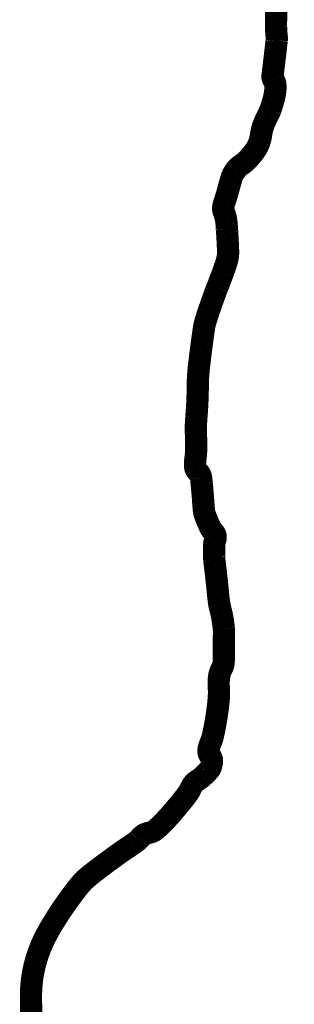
# Model space of a CAD drawing. Header units: feet. Extents: x 56.7 to 65.2, y 40.1 to 51.1.
# Tile 160 of 168: x 64.3172 to 64.4025, y 41.805 to 42.1108. Entities that reach past the tile are written whole.
import ezdxf

# ---------------------------------------------------------------- set-up
doc = ezdxf.new("R2010")
doc.units = ezdxf.units.FT
doc.header["$LTSCALE"] = 16
doc.header["$MEASUREMENT"] = 0
doc.layers.add('BELMONT-BORDER', color=5, linetype='CONTINUOUS')

msp = doc.modelspace()

# ---------------------------------------------------------------- linework, layer by layer
at = {"layer": 'BELMONT-BORDER', "color": 5, "const_width": 0.00691}
msp.add_lwpolyline([(64.32102, 41.79884, -0.015708), (64.32071, 41.80673, -0.031479), (64.32101, 41.81236, -0.034275), (64.32197, 41.81745, -0.030227), (64.32355, 41.82231, -0.030822), (64.32567, 41.82685, -0.013653), (64.32788, 41.83065, -0.0113), (64.33077, 41.83511, -0.018226), (64.33558, 41.84164, -0.044745), (64.33786, 41.84404, -0.016582), (64.34046, 41.84617, -0.006726), (64.34708, 41.85111, -0.012642), (64.35173, 41.8543, 0.026773), (64.35388, 41.85588, 0.056474), (64.3544, 41.8564, -0.039177), (64.35511, 41.85718, -0.150164), (64.35723, 41.85822, 0.138713), (64.35955, 41.85929, 0.024337), (64.36185, 41.86146, 0.015887), (64.36509, 41.86506, 0.004972), (64.36781, 41.86834, 0.009204), (64.36923, 41.87016, 0.060016), (64.37044, 41.87225, -0.08562), (64.37137, 41.87368, -0.066961), (64.37241, 41.87453, 0.042669), (64.3741, 41.87579, 0.016435), (64.37529, 41.87693, 0.022735), (64.37609, 41.87782, 0.087723), (64.37654, 41.87861, 0.048764), (64.37692, 41.88017, 0.212054), (64.37636, 41.88215, -0.219963), (64.37585, 41.88407, -0.060601), (64.37647, 41.88613, 0.050495), (64.37727, 41.88859, 0.014654), (64.37841, 41.89474, 0.017513), (64.37903, 41.89994, 0.040704), (64.37904, 41.90356, -0.049596), (64.3791, 41.90654, -0.095824), (64.37999, 41.90931, 0.123104), (64.38057, 41.91151, 0.003746), (64.38058, 41.91359, -0.003374), (64.38059, 41.9159, -0.002371), (64.38064, 41.91924, 0.005253), (64.38065, 41.92074, 0.025645), (64.38061, 41.92162, 0.009099), (64.3803, 41.92409, 0.032349), (64.37958, 41.92757, -0.038866), (64.37902, 41.93048, -0.005633), (64.37873, 41.93325, 0.004278), (64.37836, 41.9369, 0.003884), (64.37798, 41.94017, -0.004622), (64.37766, 41.94292, -0.022474), (64.37759, 41.94414, -0.008176), (64.37759, 41.94749, -0.086091), (64.37792, 41.94922, 0.125731), (64.37805, 41.95043, 0.162565), (64.37751, 41.95153, -0.089351), (64.37626, 41.95334, -0.020283), (64.37472, 41.9571, -0.061517), (64.37442, 41.95841, -0.009183), (64.37423, 41.96072, 0.005713), (64.37395, 41.96443, 0.002097), (64.37373, 41.96683, 0.003018), (64.37355, 41.9685, 0.196239), (64.37255, 41.97037, -0.213414), (64.37167, 41.97213, -0.045892), (64.37178, 41.97441, 0.034221), (64.37201, 41.97747, 0.009733), (64.37193, 41.98277, -0.020769), (64.37195, 41.98525, -0.00839), (64.37211, 41.98771, 0.00644), (64.37233, 41.9909, 0.013169), (64.37251, 41.99691, -0.019115), (64.37269, 42.00104, -0.008961), (64.37292, 42.00343, -0.00333), (64.37372, 42.00986, -0.004058), (64.37439, 42.01468, -0.016391), (64.3746, 42.01587, -0.019794), (64.37495, 42.01724, -0.009075), (64.37588, 42.02016, -0.003026), (64.37736, 42.02442, -0.006949), (64.37803, 42.02626, -0.002766), (64.37854, 42.02755, 0.000844), (64.37904, 42.02884, 0.005211), (64.38033, 42.03226, 0.006616), (64.38128, 42.03498, 0.037068), (64.3818, 42.03702, 0.048072), (64.38193, 42.03865, 0.007704), (64.38187, 42.04057, 0.003539), (64.38164, 42.04475, 0.000724), (64.38157, 42.04576, 0.000448), (64.38147, 42.04738, 0.078307), (64.38062, 42.05111, -0.158146), (64.38049, 42.05304, -0.01793), (64.3808, 42.05411, 0.008544), (64.3815, 42.05634, 0.006412), (64.38245, 42.05973, -0.010214), (64.38306, 42.06185, -0.055155), (64.38356, 42.06299, -0.038278), (64.38456, 42.06447, -0.084483), (64.38582, 42.06559, 0.057731), (64.38774, 42.06713, 0.034881), (64.39, 42.06975, 0.049899), (64.39124, 42.07182, 0.081597), (64.39216, 42.07502, -0.072183), (64.39313, 42.07864, -0.01907), (64.39425, 42.08101, 0.02749), (64.395, 42.08266, 0.017489), (64.39553, 42.0842, 0.011891), (64.39619, 42.0865, 0.037694), (64.39658, 42.08868, 0.042798), (64.39661, 42.09062, 0.147885), (64.39605, 42.09211, -0.194316), (64.39572, 42.09329, -0.002644), (64.39599, 42.0956, 0.001533), (64.39647, 42.09958, 0.000167), (64.39699, 42.10411, 0.002446), (64.39703, 42.10442, 0.058399), (64.39701, 42.1058, -0.028804), (64.39682, 42.10858, -0.008123), (64.39683, 42.11112, 0.009336), (64.39684, 42.11365, 0.009851), (64.39679, 42.11497, 0.005039)], format="xyb", dxfattribs=at)

doc.saveas('drawing.dxf')
